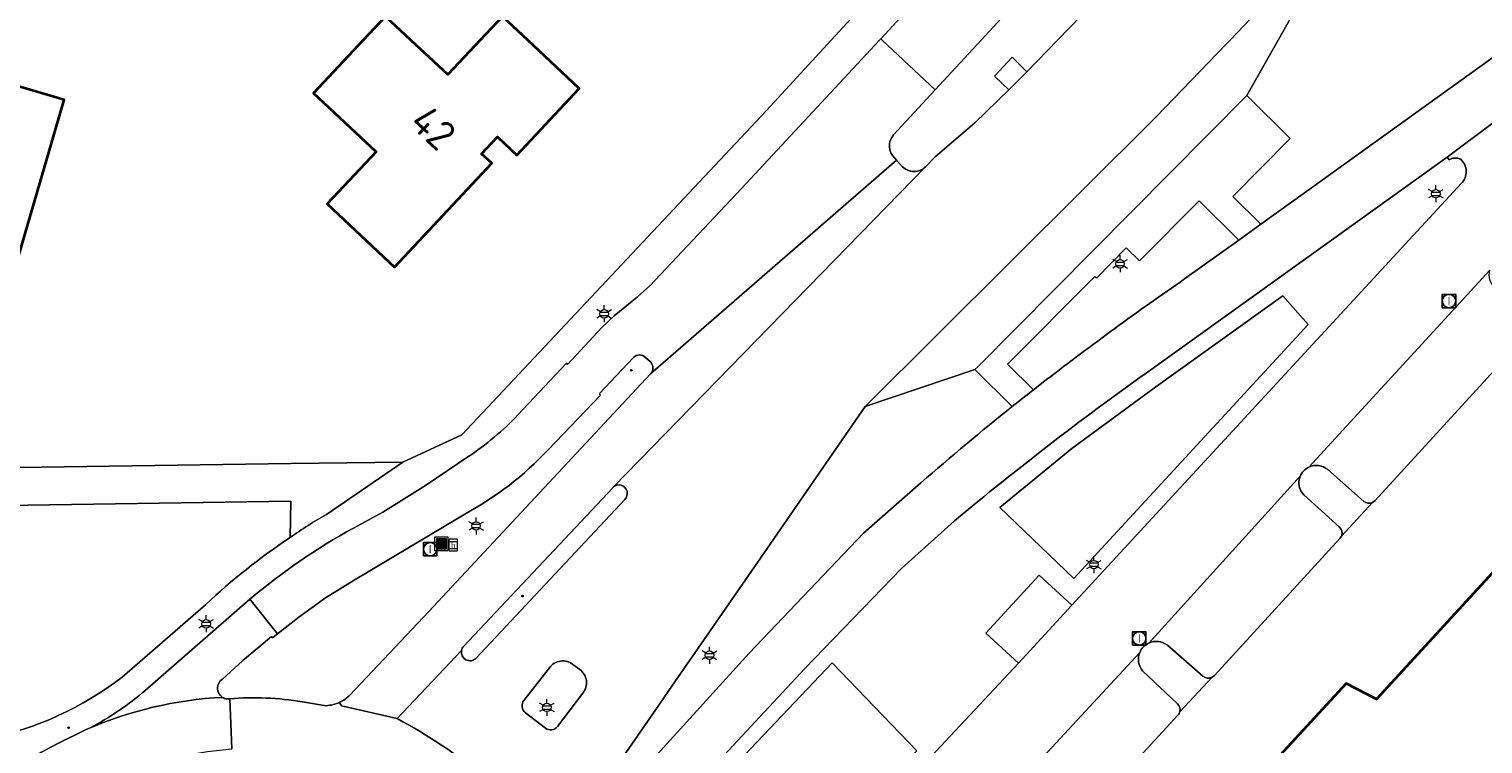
# Model space of a CAD drawing. Header units: metres. Extents: x 140853 to 145288, y 474558 to 480269.
# Tile 223 of 256: x 143819 to 143906, y 478208 to 478251. Entities that reach past the tile are written whole.
import ezdxf
from ezdxf.enums import TextEntityAlignment as Align

# ---------------------------------------------------------------- set-up
doc = ezdxf.new("R2010")
doc.units = ezdxf.units.M
doc.header["$MEASUREMENT"] = 0
for name, color, linetype, lineweight in [('B-WE-GR-GRAS_KRUIDENRIJK-G', 80, 'Continuous', 18), ('B-WE-IE-MEUBILAIR_WEGMEUBILAIR-S', 7, 'Continuous', 18), ('B-WE-KL-ET_LS_OV_LICHTMAST-S', 190, 'Continuous', 18), ('B-WE-OG-BEBOUWING-G', 7, 'Continuous', 35), ('B-WE-OG-BEBOUWING_HUISNUMMER-T18', 10, 'Continuous', 18), ('B-WE-OG-TERREIN_ERF-G', 7, 'Continuous', 18), ('B-WE-RI-GWA_RIOOLPUT-S', 30, 'Continuous', 18), ('B-WE-VH-VERHARDING_ASFALT-G', 252, 'Continuous', 18), ('B-WE-VH-VERHARDING_BETON-G', 252, 'Continuous', 18), ('B-WE-VH-VERHARDING_BETONSTRAATSTEEN-G', 252, 'Continuous', 18), ('B-WE-VH-VERHARDING_OPEN-G', 252, 'Continuous', 18), ('B-WE-VH-VERHARDING_SIERBESTRATING-G', 252, 'Continuous', 18), ('B-WE-VH-VERHARDING_TEGEL-G', 252, 'Continuous', 18), ('B-WE-VW-HALTEPAAL-S', 7, 'Continuous', 18), ('X-XX-XX-ALGEMEEN-S', 7, 'Continuous', 18)]:
    doc.layers.add(name, color=color, linetype=linetype, lineweight=lineweight)
doc.styles.add('NLCS-ISO', font='txt')

# ---------------------------------------------------------------- blocks, each defined once
blk = doc.blocks.new('SIE-WEG_AFVALBAK-SO')
at = {"linetype": 'ByBlock', "lineweight": 18}
h = blk.add_hatch(color=0, dxfattribs=at)
h.dxf.hatch_style = 1
h.paths.add_polyline_path([(-1.5, -1.5), (1.5, -1.5), (1.5, 1.5), (-1.5, 1.5)])
at = {"color": 0, "linetype": 'ByBlock', "lineweight": 18}
for points in [[(-2, -2), (2, -2), (2, 2), (-2, 2)], [(-1.5, -1.5), (1.5, -1.5), (1.5, 1.5), (-1.5, 1.5)]]:
    blk.add_lwpolyline(points, close=True, dxfattribs=at)
blk = doc.blocks.new('SIE-WEG_AFVALBAK_TYPE_01')
for radius in [0.25, 0.156]:
    blk.add_circle((0, 0), radius)
blk = doc.blocks.new('B-SIE-WEG_LICHTMAST-SO')
at = {"ltscale": 0.1}
for p, q in [((-1.1, 0.63), (-2.19, 1.27)), ((0, 1.27), (0, 2.53)), ((1.1, 0.63), (2.19, 1.27)), ((-1.1, -0.63), (-2.19, -1.27)), ((0, -1.27), (0, -2.53)), ((1.1, -0.63), (2.19, -1.27))]:
    blk.add_line(p, q, dxfattribs=at)
at = {"flags": 128}
for points in [[(-1.16, 0.5), (1.16, 0.5)], [(-1.16, -0.5), (1.16, -0.5)]]:
    blk.add_lwpolyline(points, dxfattribs=at)
at = {"ltscale": 0.1}
blk.add_circle((0, 0), 1.27, dxfattribs=at)
at = {"style": 'NLCS-ISO'}
blk.add_attdef('TYPE', text='', height=1.8, dxfattribs=at).set_placement((0, 2.53), align=Align.BOTTOM_CENTER)
blk = doc.blocks.new('SVW-HALTEPAAL-SO')
for p, q in [((-1.29, 1.06), (1.29, 1.06)), ((-1.29, -1.06), (1.29, -1.06))]:
    blk.add_line(p, q)
blk.add_lwpolyline([(-1.09, -1.76), (1.09, -1.76, 0.414214), (1.29, -1.56), (1.29, 1.56, 0.414214), (1.09, 1.76), (-1.09, 1.76, 0.414214), (-1.29, 1.56), (-1.29, -1.56, 0.414214)], format="xyb", close=True)
at = {"lineweight": 18, "style": 'NLCS-ISO'}
blk.add_text('h', height=1.8, dxfattribs=at).set_placement((0.02, 0.01), align=Align.MIDDLE_CENTER)
blk = doc.blocks.new('SRI-PUT_INSPECTIE-SO')
at = {"lineweight": -3, "flags": 128}
blk.add_lwpolyline([(-2, -2), (2, -2), (2, 2), (-2, 2)], close=True, dxfattribs=at)
at = {"lineweight": -3, "ltscale": 1.5}
blk.add_circle((0, 0), 2, dxfattribs=at)
at = {"ltscale": 0.1, "style": 'NLCS-ISO'}
blk.add_text('I', height=2.5, dxfattribs=at).set_placement((0, -0.01), align=Align.MIDDLE_CENTER)

msp = doc.modelspace()

# ---------------------------------------------------------------- linework, layer by layer
at = {"layer": 'B-WE-GR-GRAS_KRUIDENRIJK-G', "ltscale": 0.2, "flags": 128}
for points in [[(143915.606, 478277.213), (143898.51, 478258.249), (143897.895, 478257.156), (143893.871, 478250), (143892.004, 478246.681), (143894.595, 478244.11), (143891.164, 478240.653), (143892.835, 478238.995), (143895.863, 478241.174), (143907.19, 478249.327)], [(143860.871, 478206.086), (143867.224, 478212.777), (143872.283, 478207.529)]]:
    msp.add_lwpolyline(points, dxfattribs=at)
for points in [[(143890.277, 478265.337), (143876.12, 478250), (143873.378, 478247.029), (143870.895, 478244.334), (143870.895, 478244.334, 0.408771), (143870.958, 478242.947), (143870.958, 478242.947), (143871.058, 478242.818), (143871.434, 478242.433), (143871.434, 478242.433, 0.420513), (143872.799, 478242.431), (143872.799, 478242.431), (143873.373, 478243.025), (143875.757, 478245.053), (143877.774, 478247.02), (143877.774, 478247.02), (143876.92, 478247.852), (143877.979, 478248.97), (143878.858, 478248.11), (143880.689, 478250), (143885.06, 478254.512)], [(143869.638, 478203.441), (143878.359, 478212.764), (143876.411, 478214.562), (143879.599, 478218.015), (143881.546, 478216.218), (143904.824, 478241.44), (143904.824, 478241.44, 0.431734), (143904.78, 478242.876), (143904.78, 478242.876, 0.254317), (143904.084, 478242.837), (143904.084, 478242.837), (143903.973, 478242.994), (143885.976, 478230.095), (143885.976, 478230.095, 0.01901), (143874.539, 478221.271), (143874.539, 478221.271), (143871.37, 478218.42), (143865.595, 478212.438), (143860.226, 478206.683)]]:
    msp.add_lwpolyline(points, format="xyb", dxfattribs=at)
for points in [[(143888.286, 478235.721), (143891.518, 478238.048), (143889.15, 478240.398), (143885.578, 478236.799), (143884.798, 478237.574), (143883.016, 478235.778), (143882.916, 478235.877), (143877.704, 478230.624), (143879.25, 478229.089), (143880.04, 478229.704), (143880.04, 478229.704, -0.014109), (143888.286, 478235.721)], [(143869.194, 478228.092), (143862.77, 478218.775), (143857.469, 478211.124), (143856.863, 478210.253), (143854.178, 478206.369), (143855.459, 478205.511), (143856.371, 478206.87), (143862.253, 478213.356), (143869.098, 478220.521), (143872.522, 478223.537), (143872.522, 478223.537, -0.01208), (143877.985, 478228.091), (143877.985, 478228.091), (143875.753, 478230.306), (143869.194, 478228.092)], [(143897.654, 478220.358), (143899.516, 478222.371), (143899.516, 478222.371, -0.301496), (143898.982, 478222.444), (143898.982, 478222.444), (143896.834, 478224.33), (143896.834, 478224.33, 0.296887), (143895.706, 478224.481), (143895.706, 478224.481, 0.186014), (143895.191, 478223.937), (143895.191, 478223.937, 0.297033), (143895.405, 478222.819), (143895.405, 478222.819), (143897.526, 478220.914), (143897.526, 478220.914, -0.316343), (143897.654, 478220.358)], [(143834.834, 478220.268), (143834.881, 478222.451), (143816.518, 478222.158), (143798.352, 478221.894), (143795.325, 478221.85), (143795.325, 478221.85, 0.199683), (143797.388, 478218.81), (143797.388, 478218.81), (143799.253, 478217.443), (143802.591, 478214.996), (143808.894, 478210.426), (143809.687, 478209.873), (143810.381, 478209.483), (143810.376, 478209.464), (143810.513, 478209.355), (143810.513, 478209.355, 0.198884), (143816.748, 478208.245), (143816.748, 478208.245, 0.113784), (143824.788, 478211.922), (143824.788, 478211.922), (143829.771, 478216.245), (143829.771, 478216.245, -0.04335), (143834.834, 478220.268)], [(143888.002, 478209.86), (143889.92, 478211.916), (143889.92, 478211.916, -0.301988), (143889.38, 478211.987), (143889.38, 478211.987), (143887.251, 478213.835), (143887.251, 478213.835, 0.278368), (143886.152, 478213.963), (143886.152, 478213.963, 0.192202), (143885.601, 478213.39), (143885.601, 478213.39, 0.278016), (143885.773, 478212.297), (143885.773, 478212.297), (143887.862, 478210.332), (143887.862, 478210.332, -0.271206), (143888.002, 478209.86)], [(143859.935, 478194.803), (143860.159, 478194.857), (143860.336, 478194.925), (143860.643, 478195.101), (143860.97, 478195.38), (143872.283, 478207.529), (143867.224, 478212.777), (143860.871, 478206.086), (143859.537, 478204.608), (143858.675, 478203.39), (143859.682, 478202.737), (143857.223, 478199.182), (143857.223, 478199.182, 0.197541), (143856.594, 478197.333), (143856.594, 478197.333), (143856.903, 478195.46), (143859.717, 478195.971), (143859.935, 478194.803)]]:
    msp.add_lwpolyline(points, format="xyb", close=True, dxfattribs=at)
for points in [[(143894.146, 478234.72), (143895.673, 478232.999), (143881.667, 478217.823), (143877.236, 478222.065), (143881.535, 478225.593), (143886.559, 478229.282), (143894.146, 478234.72)], [(143894.146, 478234.72), (143886.559, 478229.282), (143881.535, 478225.593), (143877.236, 478222.065), (143881.667, 478217.823), (143895.673, 478232.999), (143894.146, 478234.72)]]:
    msp.add_lwpolyline(points, close=True, dxfattribs=at)
at = {"layer": 'B-WE-OG-BEBOUWING-G', "ltscale": 0.2, "flags": 128}
for points in [[(143817.346, 478232.83), (143821.336, 478246.437), (143817.056, 478247.692), (143817.715, 478250), (143818.279, 478251.924), (143818.97, 478251.721), (143819.932, 478255.003), (143814.198, 478256.684), (143813.236, 478253.404), (143815.423, 478252.762), (143814.608, 478250), (143814.182, 478248.558), (143813.903, 478248.64), (143809.888, 478235.017), (143817.346, 478232.83)], [(143846.19, 478250), (143844.249, 478247.934), (143842.049, 478250), (143840.539, 478251.419), (143839.206, 478250), (143836.232, 478246.834), (143839.964, 478243.329), (143837.041, 478240.216), (143841.071, 478236.43), (143846.876, 478242.639), (143846.272, 478243.204), (143847.214, 478244.212), (143848.385, 478243.117), (143852.113, 478247.104), (143849.031, 478250), (143847.521, 478251.418), (143846.19, 478250)]]:
    msp.add_lwpolyline(points, close=True, dxfattribs=at)
msp.add_lwpolyline([(143910.665, 478222.51), (143899.743, 478210.613), (143897.938, 478211.539), (143879.251, 478191.269), (143889.816, 478181.6), (143888.448, 478180.083), (143890.907, 478177.893), (143892.256, 478179.375), (143906.761, 478166.136)], dxfattribs=at)
at = {"layer": 'B-WE-OG-TERREIN_ERF-G', "ltscale": 0.2, "flags": 128}
for points in [[(143805.125, 478254.334), (143803.898, 478250), (143801.917, 478243.344), (143797.067, 478226.878), (143798.312, 478224.163), (143834.865, 478224.696), (143841.56, 478224.771), (143845.095, 478226.406), (143863.293, 478245.793), (143867.171, 478250), (143876.781, 478260.427)], [(143906.761, 478166.136), (143892.256, 478179.375), (143890.907, 478177.893), (143888.448, 478180.083), (143889.816, 478181.6), (143879.251, 478191.269), (143897.938, 478211.539), (143899.743, 478210.613), (143910.665, 478222.51)]]:
    msp.add_lwpolyline(points, dxfattribs=at)
for points in [[(143817.715, 478250), (143817.056, 478247.692), (143821.336, 478246.437), (143817.346, 478232.83), (143809.888, 478235.017), (143813.903, 478248.64), (143814.182, 478248.558), (143814.608, 478250), (143815.423, 478252.762), (143813.236, 478253.404), (143814.198, 478256.684), (143819.932, 478255.003), (143818.97, 478251.721), (143818.279, 478251.924), (143817.715, 478250)], [(143842.049, 478250), (143844.249, 478247.934), (143846.19, 478250), (143847.521, 478251.418), (143849.031, 478250), (143852.113, 478247.104), (143848.385, 478243.117), (143847.214, 478244.212), (143846.272, 478243.204), (143846.876, 478242.639), (143841.071, 478236.43), (143837.041, 478240.216), (143839.964, 478243.329), (143836.232, 478246.834), (143839.206, 478250), (143840.539, 478251.419), (143842.049, 478250)]]:
    msp.add_lwpolyline(points, close=True, dxfattribs=at)
msp.add_lwpolyline([(143908.948, 478232.619), (143899.664, 478222.481), (143899.516, 478222.371), (143899.516, 478222.371), (143897.654, 478220.358), (143897.56, 478220.211), (143890.068, 478212.027), (143889.92, 478211.916), (143888.002, 478209.86), (143888.002, 478209.86, -0.12759), (143887.887, 478209.647), (143887.887, 478209.647), (143880.092, 478201.175), (143879.946, 478201.066), (143878.002, 478198.978), (143877.936, 478198.865), (143868.527, 478188.766), (143861.497, 478178.035), (143864.194, 478175.925), (143872.248, 478169.674), (143905.235, 478144.067), (143919.925, 478143.858)], format="xyb", dxfattribs=at)
at = {"layer": 'B-WE-VH-VERHARDING_ASFALT-G', "ltscale": 0.2, "flags": 128}
for points in [[(143885.06, 478254.512), (143880.689, 478250), (143878.858, 478248.11), (143877.774, 478247.02), (143875.757, 478245.053), (143873.373, 478243.025), (143872.799, 478242.431), (143854.129, 478223.27), (143854.129, 478223.27, -1.008471), (143854.823, 478222.548), (143854.823, 478222.548), (143845.935, 478213.04), (143845.935, 478213.04, -0.717135), (143845.072, 478213.513), (143845.072, 478213.513), (143841.226, 478209.45), (143841.226, 478209.45, -0.084852), (143851.071, 478201.689)], [(143907.19, 478249.327), (143895.863, 478241.174), (143892.835, 478238.995), (143891.518, 478238.048), (143888.286, 478235.721), (143888.286, 478235.721, 0.014109), (143880.04, 478229.704), (143880.04, 478229.704), (143879.25, 478229.089), (143877.985, 478228.091), (143877.985, 478228.091, 0.01208), (143872.522, 478223.537), (143872.522, 478223.537), (143869.098, 478220.521), (143862.253, 478213.356), (143856.371, 478206.87)], [(143860.226, 478206.683), (143865.595, 478212.438), (143871.37, 478218.42), (143874.539, 478221.271), (143874.539, 478221.271, -0.01901), (143885.976, 478230.095), (143885.976, 478230.095), (143903.973, 478242.994), (143906.743, 478245.076)], [(143850.333, 478212.482, -0.428171), (143851.732, 478212.685)], [(143852.137, 478212.38, -0.43815), (143852.32, 478210.967)], [(143813.554, 478196.167, -0.096109), (143819.374, 478203.156), (143819.374, 478203.156), (143819.675, 478203.377), (143819.675, 478203.377, -0.066194), (143825.187, 478206.372), (143825.187, 478206.372), (143825.646, 478206.544), (143825.646, 478206.544, -0.052513), (143831.342, 478207.637), (143831.342, 478207.637), (143831.229, 478210.637), (143831.053, 478210.624), (143831.053, 478210.624, -0.106425), (143830.796, 478210.715), (143830.796, 478210.715, 0.091112), (143822.653, 478208.791), (143822.653, 478208.791), (143820.903, 478207.939), (143819.969, 478207.434), (143819.969, 478207.434, 0.064396), (143815.562, 478204.122)], [(143851.071, 478201.689, 0.084852), (143841.226, 478209.45), (143841.226, 478209.45), (143837.902, 478210.219), (143837.788, 478210.417), (143837.788, 478210.417, -0.093961), (143836.989, 478210.218), (143836.989, 478210.218), (143835.562, 478210.449), (143835.562, 478210.449, 0.059759), (143831.229, 478210.637), (143831.229, 478210.637), (143831.342, 478207.637)], [(143848.902, 478209.796, -0.419687), (143848.798, 478210.53)], [(143850.806, 478208.972, -0.398745), (143850.091, 478208.871)]]:
    msp.add_lwpolyline(points, format="xyb", dxfattribs=at)
for points in [[(143854.178, 478206.369), (143856.863, 478210.253), (143857.469, 478211.124), (143862.77, 478218.775), (143869.194, 478228.092), (143886.557, 478245.399), (143890.767, 478249.757), (143890.997, 478250), (143895.004, 478254.228)], [(143848.798, 478210.53), (143850.333, 478212.482)], [(143851.732, 478212.685), (143852.137, 478212.38)], [(143852.32, 478210.967), (143850.806, 478208.972)], [(143850.091, 478208.871), (143848.902, 478209.796)]]:
    msp.add_lwpolyline(points, dxfattribs=at)
for points in [[(143845.453, 478225.083), (143842.929, 478223.376), (143840.364, 478221.787), (143838.613, 478220.829), (143838.613, 478220.829, 0.051204), (143832.431, 478216.577), (143832.431, 478216.577), (143834.073, 478214.511), (143835.351, 478215.517), (143836.947, 478216.668), (143838.665, 478217.712), (143845.262, 478221.664), (143845.262, 478221.664, 0.081747), (143850.251, 478225.52), (143850.251, 478225.52), (143853.37, 478228.776), (143853.303, 478228.849), (143855.354, 478231.031), (143855.354, 478231.031, -0.425141), (143856.062, 478231.032), (143856.062, 478231.032), (143856.357, 478230.762), (143856.357, 478230.762, -0.408841), (143856.376, 478230.06), (143856.376, 478230.06), (143871.058, 478242.818), (143870.958, 478242.947), (143870.958, 478242.947, -0.408771), (143870.895, 478244.334), (143870.895, 478244.334), (143873.378, 478247.029), (143870.205, 478250), (143870.126, 478250.074), (143870.057, 478250), (143861.808, 478241.135), (143856.335, 478235.304), (143855.596, 478234.654), (143854.191, 478233.514), (143853.465, 478232.816), (143851.4, 478230.605), (143851.342, 478230.681), (143848.448, 478227.605), (143848.448, 478227.605, -0.057456), (143845.453, 478225.083)], [(143830.796, 478210.715, -0.548628), (143830.782, 478211.805), (143830.782, 478211.805), (143831.997, 478212.912), (143833.71, 478214.345), (143833.776, 478214.277), (143834.073, 478214.511), (143832.431, 478216.577), (143826.007, 478210.979), (143825.997, 478210.988), (143825.997, 478210.988, -0.06232), (143822.653, 478208.791), (143822.653, 478208.791, -0.091112), (143830.796, 478210.715)]]:
    msp.add_lwpolyline(points, format="xyb", close=True, dxfattribs=at)
at = {"layer": 'B-WE-VH-VERHARDING_BETON-G', "ltscale": 0.2, "flags": 128}
msp.add_lwpolyline([(143856.376, 478230.06), (143843.121, 478215.857), (143838.404, 478210.844), (143838.404, 478210.844, -0.085478), (143837.788, 478210.417), (143837.788, 478210.417), (143837.902, 478210.219), (143841.226, 478209.45), (143845.072, 478213.513), (143845.072, 478213.513, -0.17733), (143845.2, 478213.762), (143845.2, 478213.762), (143854.108, 478223.248), (143854.129, 478223.27), (143872.799, 478242.431), (143872.799, 478242.431, -0.420513), (143871.434, 478242.433), (143871.434, 478242.433), (143871.058, 478242.818), (143856.376, 478230.06)], format="xyb", close=True, dxfattribs=at)
at = {"layer": 'B-WE-VH-VERHARDING_BETONSTRAATSTEEN-G', "ltscale": 0.2, "flags": 128}
for points in [[(143870.126, 478250.074), (143870.205, 478250), (143873.378, 478247.029), (143876.12, 478250), (143890.277, 478265.337), (143897.722, 478273.446), (143905.121, 478281.592), (143912.381, 478289.866), (143919.525, 478298.259), (143926.512, 478306.763), (143933.288, 478315.399), (143938.283, 478321.917), (143934.741, 478324.649), (143927.296, 478314.932), (143920.034, 478305.872), (143912.962, 478297.411), (143908.264, 478291.913), (143901.127, 478283.85), (143893.719, 478275.648), (143879.118, 478259.841), (143870.126, 478250.074)], [(143875.753, 478230.306), (143875.917, 478230.471), (143892.004, 478246.681), (143893.871, 478250), (143897.895, 478257.156), (143898.51, 478258.249), (143898.033, 478257.702), (143895.004, 478254.228), (143890.997, 478250), (143890.767, 478249.757), (143886.557, 478245.399), (143869.194, 478228.092), (143875.753, 478230.306)]]:
    msp.add_lwpolyline(points, close=True, dxfattribs=at)
for points in [[(143876.781, 478260.427), (143867.171, 478250), (143863.293, 478245.793), (143845.095, 478226.406), (143841.56, 478224.771), (143837.015, 478221.641), (143837.015, 478221.641, 0.032277), (143834.834, 478220.268), (143834.834, 478220.268, 0.04335), (143829.771, 478216.245), (143829.771, 478216.245), (143824.788, 478211.922), (143824.788, 478211.922, -0.113784), (143816.748, 478208.245)], [(143819.969, 478207.434), (143820.903, 478207.939), (143822.653, 478208.791), (143822.653, 478208.791, 0.06232), (143825.997, 478210.988), (143825.997, 478210.988), (143826.007, 478210.979), (143832.431, 478216.577), (143832.431, 478216.577, -0.051204), (143838.613, 478220.829), (143838.613, 478220.829), (143840.364, 478221.787), (143842.929, 478223.376), (143845.453, 478225.083), (143845.453, 478225.083, 0.057456), (143848.448, 478227.605), (143848.448, 478227.605), (143851.342, 478230.681), (143851.4, 478230.605), (143853.465, 478232.816), (143854.191, 478233.514), (143855.596, 478234.654), (143856.335, 478235.304), (143861.808, 478241.135), (143870.057, 478250), (143870.126, 478250.074), (143879.118, 478259.841)], [(143906.743, 478245.076), (143903.973, 478242.994), (143904.084, 478242.837), (143904.084, 478242.837, -0.254317), (143904.78, 478242.876), (143904.78, 478242.876, -0.431734), (143904.824, 478241.44), (143904.824, 478241.44), (143881.546, 478216.218), (143878.359, 478212.764), (143869.638, 478203.441)], [(143876.112, 478203.13), (143885.601, 478213.39), (143885.601, 478213.39, -0.192202), (143886.152, 478213.963), (143886.152, 478213.963), (143895.191, 478223.937), (143895.191, 478223.937, -0.186014), (143895.706, 478224.481), (143895.706, 478224.481), (143906.525, 478236.242)]]:
    msp.add_lwpolyline(points, format="xyb", dxfattribs=at)
for points in [[(143838.404, 478210.844), (143843.121, 478215.857), (143856.376, 478230.06), (143856.376, 478230.06, 0.408841), (143856.357, 478230.762), (143856.357, 478230.762), (143856.062, 478231.032), (143856.062, 478231.032, 0.425141), (143855.354, 478231.031), (143855.354, 478231.031), (143853.303, 478228.849), (143853.37, 478228.776), (143850.251, 478225.52), (143850.251, 478225.52, -0.081747), (143845.262, 478221.664), (143845.262, 478221.664), (143838.665, 478217.712), (143836.947, 478216.668), (143835.351, 478215.517), (143834.073, 478214.511), (143833.776, 478214.277), (143833.71, 478214.345), (143831.997, 478212.912), (143830.782, 478211.805), (143830.782, 478211.805, 0.548628), (143830.796, 478210.715), (143830.796, 478210.715, 0.106425), (143831.053, 478210.624), (143831.053, 478210.624), (143831.229, 478210.637), (143831.229, 478210.637, -0.059759), (143835.562, 478210.449), (143835.562, 478210.449), (143836.989, 478210.218), (143836.989, 478210.218, 0.093961), (143837.788, 478210.417), (143837.788, 478210.417, 0.085478), (143838.404, 478210.844)], [(143841.56, 478224.771), (143834.865, 478224.696), (143798.312, 478224.163), (143798.352, 478221.894), (143816.518, 478222.158), (143834.881, 478222.451), (143834.834, 478220.268), (143834.834, 478220.268, -0.032277), (143837.015, 478221.641), (143837.015, 478221.641), (143841.56, 478224.771)], [(143845.935, 478213.04), (143854.823, 478222.548), (143854.823, 478222.548, 1.008471), (143854.129, 478223.27), (143854.129, 478223.27), (143854.108, 478223.248), (143845.2, 478213.762), (143845.2, 478213.762, 0.17733), (143845.072, 478213.513), (143845.072, 478213.513, 0.717135), (143845.935, 478213.04)], [(143851.732, 478212.685, 0.428171), (143850.333, 478212.482), (143850.333, 478212.482), (143848.798, 478210.53), (143848.798, 478210.53, 0.419687), (143848.902, 478209.796), (143848.902, 478209.796), (143850.091, 478208.871), (143850.091, 478208.871, 0.398745), (143850.806, 478208.972), (143850.806, 478208.972), (143852.32, 478210.967), (143852.32, 478210.967, 0.43815), (143852.137, 478212.38), (143852.137, 478212.38), (143851.732, 478212.685)]]:
    msp.add_lwpolyline(points, format="xyb", close=True, dxfattribs=at)
at = {"layer": 'B-WE-VH-VERHARDING_OPEN-G', "ltscale": 0.2, "flags": 128}
msp.add_lwpolyline([(143878.858, 478248.11), (143877.979, 478248.97), (143876.92, 478247.852), (143877.774, 478247.02), (143878.858, 478248.11)], close=True, dxfattribs=at)
at = {"layer": 'B-WE-VH-VERHARDING_SIERBESTRATING-G', "ltscale": 0.2, "flags": 128}
for points in [[(143908.948, 478232.619, 0.417206), (143908.915, 478233.326), (143908.915, 478233.326), (143906.861, 478235.186), (143906.861, 478235.186, -0.312227), (143906.525, 478236.242), (143906.525, 478236.242), (143895.706, 478224.481), (143895.706, 478224.481, -0.296887), (143896.834, 478224.33), (143896.834, 478224.33), (143898.982, 478222.444), (143898.982, 478222.444, 0.301496), (143899.516, 478222.371), (143899.516, 478222.371), (143899.664, 478222.481), (143908.948, 478232.619)], [(143895.191, 478223.937), (143886.152, 478213.963), (143886.152, 478213.963, -0.278368), (143887.251, 478213.835), (143887.251, 478213.835), (143889.38, 478211.987), (143889.38, 478211.987, 0.301988), (143889.92, 478211.916), (143889.92, 478211.916), (143890.068, 478212.027), (143897.56, 478220.211), (143897.654, 478220.358), (143897.654, 478220.358, 0.316343), (143897.526, 478220.914), (143897.526, 478220.914), (143895.405, 478222.819), (143895.405, 478222.819, -0.297033), (143895.191, 478223.937)], [(143879.416, 478201.134, 0.298049), (143879.946, 478201.066), (143879.946, 478201.066), (143880.092, 478201.175), (143887.887, 478209.647), (143887.887, 478209.647, 0.12759), (143888.002, 478209.86), (143888.002, 478209.86, 0.271206), (143887.862, 478210.332), (143887.862, 478210.332), (143885.773, 478212.297), (143885.773, 478212.297, -0.278016), (143885.601, 478213.39), (143885.601, 478213.39), (143876.112, 478203.13), (143876.112, 478203.13, -0.325423), (143877.289, 478202.943), (143877.289, 478202.943), (143879.416, 478201.134)]]:
    msp.add_lwpolyline(points, format="xyb", close=True, dxfattribs=at)
at = {"layer": 'B-WE-VH-VERHARDING_TEGEL-G', "ltscale": 0.2, "flags": 128}
for points in [[(143875.917, 478230.471), (143875.753, 478230.306), (143877.985, 478228.091), (143879.25, 478229.089), (143877.704, 478230.624), (143882.916, 478235.877), (143883.016, 478235.778), (143884.798, 478237.574), (143885.578, 478236.799), (143889.15, 478240.398), (143891.518, 478238.048), (143892.835, 478238.995), (143891.164, 478240.653), (143894.595, 478244.11), (143892.004, 478246.681), (143875.917, 478230.471)], [(143878.359, 478212.764), (143881.546, 478216.218), (143879.599, 478218.015), (143876.411, 478214.562), (143878.359, 478212.764)]]:
    msp.add_lwpolyline(points, close=True, dxfattribs=at)

# ---------------------------------------------------------------- block references
at = {"layer": 'B-WE-IE-MEUBILAIR_WEGMEUBILAIR-S', "xscale": 0.2, "yscale": 0.2, "zscale": 0.2}
msp.add_blockref('SIE-WEG_AFVALBAK-SO', (143843.869, 478219.899), dxfattribs=at)
at = {"layer": 'B-WE-KL-ET_LS_OV_LICHTMAST-S', "xscale": 0.2, "yscale": 0.2, "zscale": 0.2}
for p in [(143903.298, 478240.817), (143884.427, 478236.632), (143853.601, 478233.641), (143845.941, 478220.959), (143882.864, 478218.649), (143829.814, 478215.115), (143859.893, 478213.235), (143850.167, 478210.119)]:
    msp.add_blockref('B-SIE-WEG_LICHTMAST-SO', p, dxfattribs=at)
at = {"layer": 'B-WE-RI-GWA_RIOOLPUT-S', "xscale": 0.2, "yscale": 0.2, "zscale": 0.2}
for p in [(143904.083, 478234.402), (143843.204, 478219.573), (143885.575, 478214.235)]:
    msp.add_blockref('SRI-PUT_INSPECTIE-SO', p, dxfattribs=at)
at = {"layer": 'B-WE-VW-HALTEPAAL-S', "xscale": 0.2, "yscale": 0.2, "zscale": 0.2}
msp.add_blockref('SVW-HALTEPAAL-SO', (143844.581, 478219.817), dxfattribs=at)
at = {"layer": 'X-XX-XX-ALGEMEEN-S', "xscale": 0.2, "yscale": 0.2, "zscale": 0.2}
for p in [(143855.222, 478230.267), (143848.714, 478216.769), (143821.602, 478208.899)]:
    msp.add_blockref('SIE-WEG_AFVALBAK_TYPE_01', p, dxfattribs=at)

# ---------------------------------------------------------------- texts
at = {"layer": 'B-WE-OG-BEBOUWING_HUISNUMMER-T18', "style": 'NLCS-ISO'}
msp.add_text('42', height=1.8, rotation=316.9, dxfattribs=at).set_placement((143843.389, 478244.766), align=Align.MIDDLE_CENTER)

doc.saveas('drawing.dxf')
